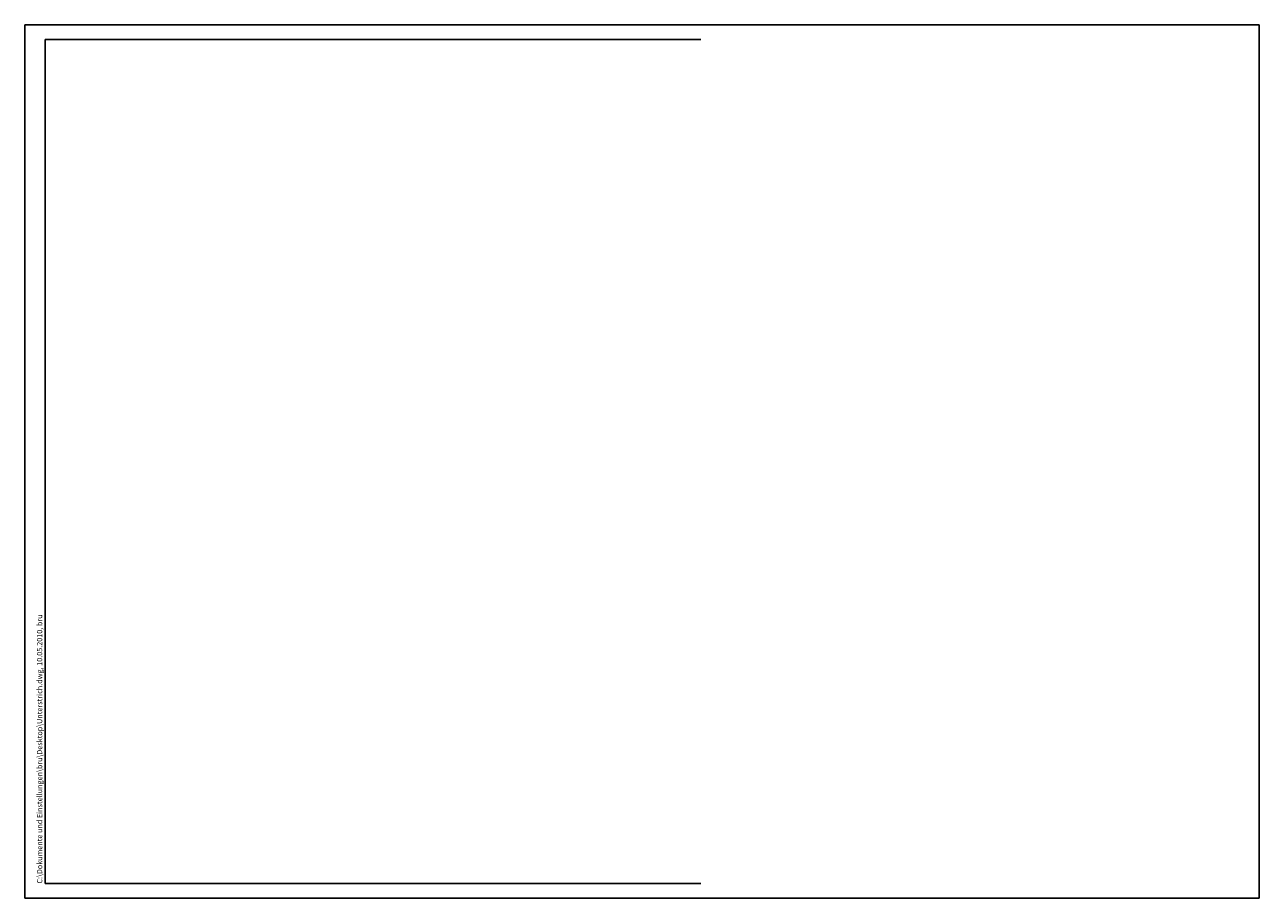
# Paper-space layout 'Layout1' of a CAD drawing. Header units: metres. Extents: x -330 to 90, y -299367 to -299070.
import ezdxf

# ---------------------------------------------------------------- set-up
doc = ezdxf.new("R2010")
doc.units = ezdxf.units.M
doc.layers.add('_BI-PLANRAHMEN', color=3, linetype='CONTINUOUS')
doc.layers.add('_BI-PLANRAHMEN @ 1', color=3, linetype='CONTINUOUS')
doc.styles.add('ARIAL', font='ARIAL.TTF')

# ---------------------------------------------------------------- blocks, each defined once
blk = doc.blocks.new('*U8')
at = {"layer": '_BI-PLANRAHMEN', "color": 1}
for p, q in [((0, 0), (0, 0.297)), ((0, 0.297), (0.42, 0.297)), ((0.42, 0.297), (0.42, 0)), ((0, 0), (0.42, 0))]:
    blk.add_line(p, q, dxfattribs=at)
at = {"layer": '_BI-PLANRAHMEN'}
for p, q in [((0.007, 0.005), (0.007, 0.292)), ((0.007, 0.292), (0.23, 0.292)), ((0.007, 0.005), (0.23, 0.005))]:
    blk.add_line(p, q, dxfattribs=at)
at = {"layer": '_BI-PLANRAHMEN', "color": 6, "insert": (0.00417, 0.005), "char_height": 0.0018, "attachment_point": 1, "rotation": 90, "style": 'ARIAL'}
blk.add_mtext_dynamic_manual_height_columns('C:\\\\Dokumente und Einstellungen\\\\bru\\\\Desktop\\\\Unterstrich.dwg, 10.05.2010, bru', width=0.2554191, gutter_width=0.02, heights=[0], dxfattribs=at)

psp = doc.layouts.get("Layout1")

# ---------------------------------------------------------------- block references
at = {"layer": '_BI-PLANRAHMEN @ 1', "color": 3, "xscale": 1000, "yscale": 1000, "zscale": 1000}
psp.add_blockref('*U8', (-329.6, -299367.49), dxfattribs=at)

doc.saveas('drawing.dxf')
